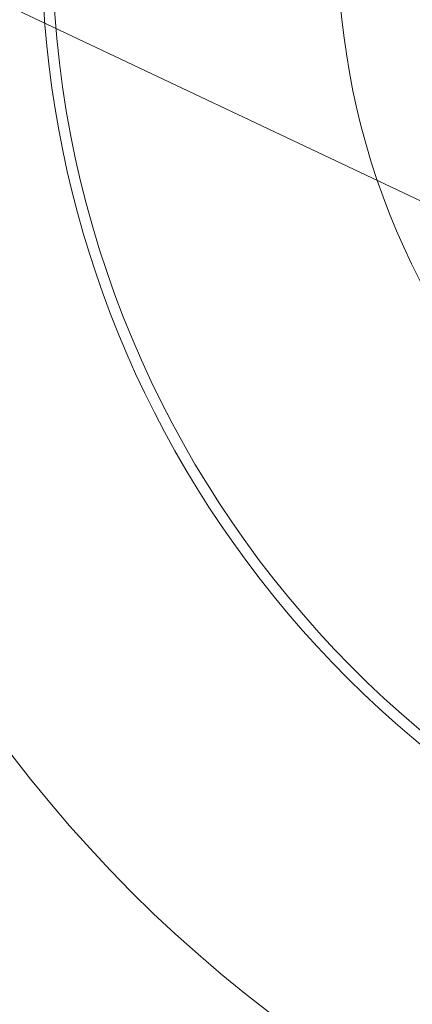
# Model space of a CAD drawing. Header units: inches. Extents: x 382808 to 408593, y -18409 to -9482.
# Tile 74 of 88: x 399283.96 to 399285.77, y -17222.45 to -17217.91. Entities that reach past the tile are written whole.
import ezdxf

# ---------------------------------------------------------------- set-up
doc = ezdxf.new("R2010")
doc.units = ezdxf.units.IN
doc.header["$LTSCALE"] = 2
doc.header["$MEASUREMENT"] = 0
doc.layers.add('!!!LOZAMET_Nr_pióra__9', color=220, linetype='CONTINUOUS', lineweight=0)

msp = doc.modelspace()

# ---------------------------------------------------------------- linework, layer by layer
at = {"layer": '!!!LOZAMET_Nr_pióra__9', "color": 7, "linetype": 'Continuous', "lineweight": 0}
msp.add_line((399298.4048, -17224.6895), (399225.0494, -17190.0675), dxfattribs=at)
msp.add_circle((399288.8629, -17217.5457), 3.435, dxfattribs=at)
for radius, start, end in [(4.8, 66.5703, 293.4297), (4.75, 11.4482, 348.5518), (6.2, 182.84561, 267.14136)]:
    msp.add_arc((399288.8629, -17217.5457), radius, start, end, dxfattribs=at)

doc.saveas('drawing.dxf')
